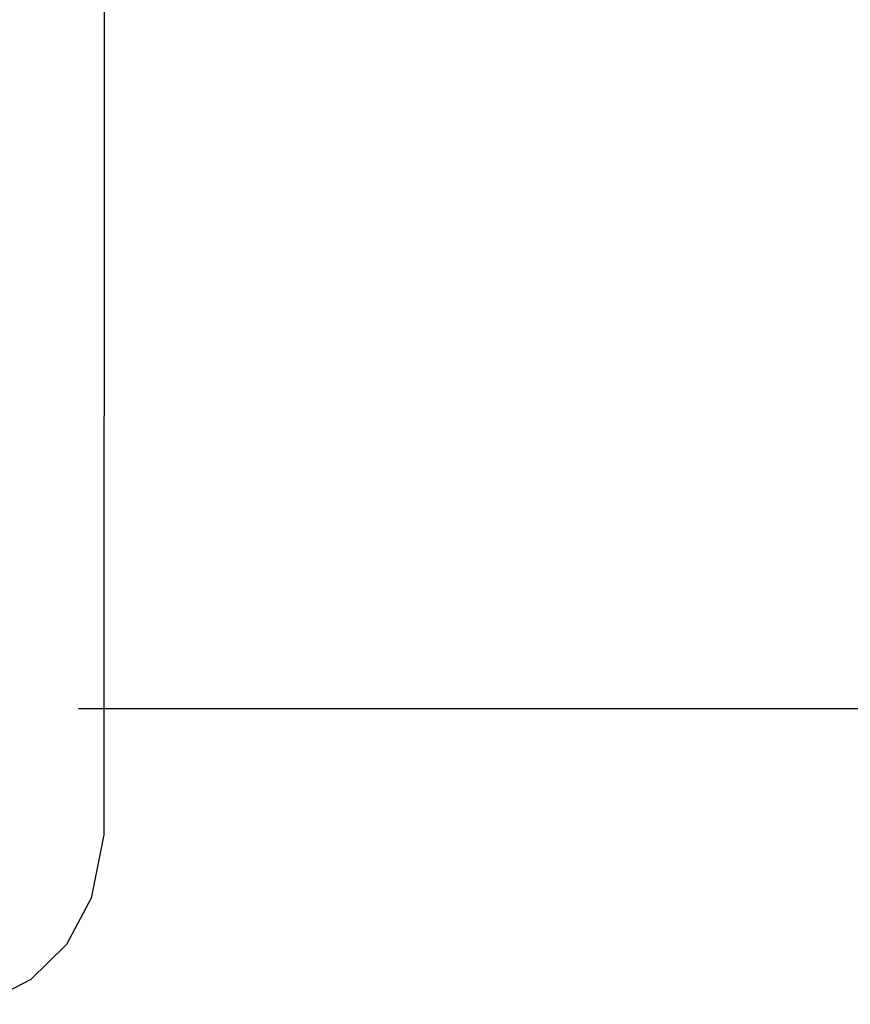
# Model space of a CAD drawing. Header units: millimetres. Extents: x -4577 to 1032787, y -66234 to 201209.
# Tile 158 of 256: x 4381 to 4394, y -8951 to -8935. Entities that reach past the tile are written whole.
import ezdxf

# ---------------------------------------------------------------- set-up
doc = ezdxf.new("R2010")
doc.units = ezdxf.units.MM
doc.linetypes.add('510_5_2OG_ELT_1004$0$11-07-22_DS_2OG$0$AUSGEZOGEN', pattern=[0])
doc.layers.add('510_5_2OG_ELT_1004$0$11-07-22_DS_2OG$0$EBENE_1', color=8, linetype='510_5_2OG_ELT_1004$0$11-07-22_DS_2OG$0$AUSGEZOGEN')
doc.layers.add('510_5_2OG_ELT_1004$0$11-07-22_DS_2OG$0$STANDARD', color=8, linetype='510_5_2OG_ELT_1004$0$11-07-22_DS_2OG$0$AUSGEZOGEN')

# ---------------------------------------------------------------- blocks, each defined once
blk = doc.blocks.new('510_5_2OG_ELT_1004')
at = {"layer": '510_5_2OG_ELT_1004$0$11-07-22_DS_2OG$0$EBENE_1'}
for p, q in [((4382.237, -8886.363), (4382.222, -8948.626)), ((4382.222, -8948.626), (4382.014, -8949.659)), ((4382.014, -8949.659), (4381.609, -8950.419)), ((4381.609, -8950.419), (4381.029, -8950.987)), ((4381.029, -8950.987), (4380.245, -8951.394))]:
    blk.add_line(p, q, dxfattribs=at)
at = {"layer": '510_5_2OG_ELT_1004$0$11-07-22_DS_2OG$0$STANDARD', "linetype": '510_5_2OG_ELT_1004$0$11-07-22_DS_2OG$0$AUSGEZOGEN'}
blk.add_line((4420.047, -8946.564), (4381.806, -8946.564), dxfattribs=at)

msp = doc.modelspace()

# ---------------------------------------------------------------- block references
msp.add_blockref('510_5_2OG_ELT_1004', (0, -0.05))

doc.saveas('drawing.dxf')
